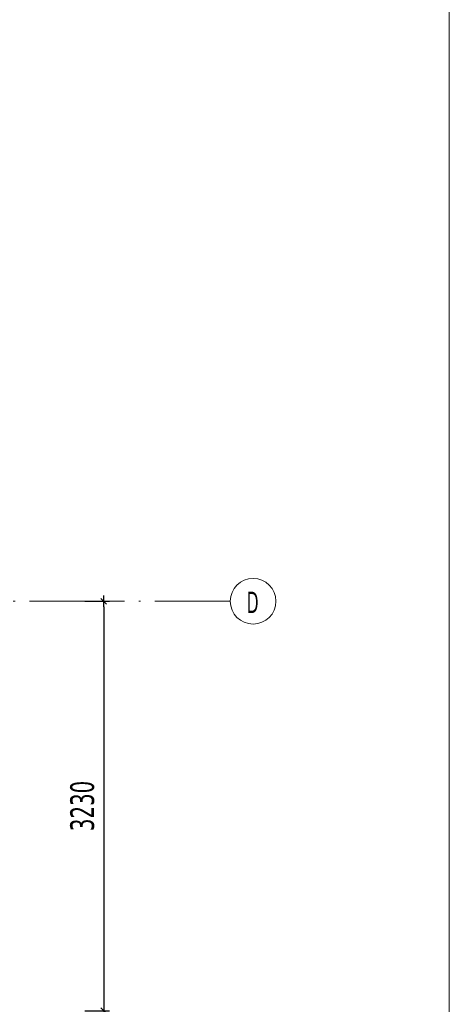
# Model space of a CAD drawing. Header units: millimetres. Extents: x 0 to 1517, y -116 to 725.
# Tile 88 of 256: x 902 to 947, y -4 to 99. Entities that reach past the tile are written whole.
import ezdxf

# ---------------------------------------------------------------- set-up
doc = ezdxf.new("R2010")
doc.units = ezdxf.units.MM
doc.linetypes.add('CADWORK_5', pattern=[13.2, 10, -1.5, 0.2, -1.5])
doc.layers.add('Ech.1_75', color=7, linetype='Continuous')
doc.styles.add('tahoma-', font='txt', dxfattribs={"height": 1})
doc.styles.add('tahoma-z-r', font='txt', dxfattribs={"width": 0.704918})
doc.dimstyles.new('ISO-25', dxfattribs={"dimtxt": 2.5, "dimasz": 2.5, "dimexe": 1.25, "dimexo": 0.625, "dimtad": 1, "dimtxsty": 'Standard', "dimcen": 2.5, "dimadec": 0, "dimazin": 0, "dimtfac": 1, "dimtmove": 0, "dimatfit": 3, "dimfxl": 1, "dimarcsym": 0})

# ---------------------------------------------------------------- blocks, each defined once
blk = doc.blocks.new('cw-dimension-symbol2')
at = {"color": 0, "linetype": 'Continuous', "lineweight": -2}
for p, q in [((-1, 0), (1, 0)), ((-0.5, -0.5), (0.5, 0.5))]:
    blk.add_line(p, q, dxfattribs=at)
blk = doc.blocks.new('*D198')
at = {"layer": 'Defpoints', "color": 0}
for p in [(908.67, 38.32), (908.67, -4.72), (910.67, -4.72)]:
    blk.add_point(p, dxfattribs=at)
at = {"layer": 'Ech.1_75', "color": 0, "linetype": 'Continuous', "lineweight": -2}
for p, q in [((908.67, 38.32), (911.27, 38.32)), ((910.67, 37.72), (910.67, -4.12)), ((908.67, -4.72), (911.27, -4.72))]:
    blk.add_line(p, q, dxfattribs=at)
at = {"layer": 'Ech.1_75', "color": 0, "lineweight": -2, "xscale": 0.6000000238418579, "yscale": 0.6000000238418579, "zscale": 0.6000000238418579}
for p, rotation in [((910.67, 38.32), 90), ((910.67, -4.72), 270)]:
    blk.add_blockref('cw-dimension-symbol2', p, dxfattribs=dict(at, rotation=rotation))
at = {"layer": 'Ech.1_75', "color": 7, "linetype": 'Continuous', "lineweight": 5, "insert": (908.42, 16.8), "char_height": 2.5, "attachment_point": 5, "rotation": 90, "style": 'tahoma-z-r'}
blk.add_mtext('3230', dxfattribs=at)

msp = doc.modelspace()

# ---------------------------------------------------------------- linework, layer by layer
at = {"layer": 'Ech.1_75', "color": 7, "linetype": 'Continuous', "lineweight": 5}
msp.add_lwpolyline([(644.722, 239.316), (644.722, -108.036), (947.01, -108.036), (947.01, 239.316), (644.722, 239.316)], close=True, dxfattribs=at)

# ---------------------------------------------------------------- dimensions: what is measured, and where the dimension line sits
dim = msp.add_linear_dim(base=(910.673, -4.724), p1=(908.673, 38.322), p2=(908.673, -4.724), angle=270, text='3230', dimstyle='ISO-25', override={"dimtxt": 2.5, "dimasz": 0.6, "dimexe": 0.6, "dimexo": 0, "dimgap": 0, "dimdec": 0, "dimlfac": 1, "dimtxsty": 'tahoma-z-r', "dimblk": 'cw-dimension-symbol2', "dimclrt": 7, "dimtmove": 2}, dxfattribs=at)
dim.commit()
dim.dimension.update_dxf_attribs({"geometry": '*D198', "text_midpoint": (908.423, 16.799), "dimtype": 161, "text_rotation": 90})

# ---------------------------------------------------------------- next in the draw order: texts
at = {"layer": 'Ech.1_75', "color": 7, "linetype": 'Continuous', "insert": (867.808, 0.37), "char_height": 2.5, "attachment_point": 1, "style": 'tahoma-', "bg_fill": 3, "box_fill_scale": 1.15, "bg_fill_color": 256, "bg_fill_true_color": 13158600, "bg_fill_transparency": 33554687}
msp.add_mtext('\\A1;\\fTahoma|b0|i0;\\W0.600000;\\H2.376300;Treilli de stabilité 120x120', dxfattribs=at)

# ---------------------------------------------------------------- next in the draw order: wipeouts: each hides what was drawn before it
at = {"linetype": 'Continuous'}
msp.add_wipeout([(926.377, 35.922), (926.392, 35.922), (926.407, 35.922), (926.422, 35.922), (926.437, 35.923), (926.452, 35.923), (926.467, 35.923), (926.483, 35.924), (926.498, 35.925), (926.513, 35.926), (926.528, 35.927), (926.543, 35.928), (926.558, 35.929), (926.573, 35.93), (926.588, 35.931), (926.603, 35.932), (926.618, 35.934), (926.633, 35.935), (926.648, 35.937), (926.663, 35.939), (926.678, 35.941), (926.693, 35.943), (926.708, 35.945), (926.723, 35.947), (926.738, 35.949), (926.752, 35.951), (926.767, 35.954), (926.782, 35.956), (926.797, 35.959), (926.812, 35.962), (926.827, 35.964), (926.842, 35.967), (926.856, 35.97), (926.871, 35.973), (926.886, 35.976), (926.901, 35.98), (926.915, 35.983), (926.93, 35.986), (926.945, 35.99), (926.959, 35.993), (926.974, 35.997), (926.988, 36.001), (927.003, 36.005), (927.018, 36.009), (927.032, 36.013), (927.047, 36.017), (927.061, 36.021), (927.075, 36.026), (927.09, 36.03), (927.104, 36.035), (927.119, 36.039), (927.133, 36.044), (927.147, 36.049), (927.162, 36.054), (927.176, 36.059), (927.19, 36.064), (927.204, 36.069), (927.218, 36.074), (927.232, 36.079), (927.246, 36.085), (927.26, 36.09), (927.275, 36.096), (927.288, 36.102), (927.302, 36.107), (927.316, 36.113), (927.33, 36.119), (927.344, 36.125), (927.358, 36.131), (927.372, 36.138), (927.385, 36.144), (927.399, 36.15), (927.412, 36.157), (927.426, 36.163), (927.44, 36.17), (927.453, 36.177), (927.467, 36.183), (927.48, 36.19), (927.493, 36.197), (927.507, 36.204), (927.52, 36.211), (927.533, 36.219), (927.546, 36.226), (927.56, 36.233), (927.573, 36.241), (927.586, 36.248), (927.599, 36.256), (927.612, 36.264), (927.625, 36.272), (927.637, 36.279), (927.65, 36.287), (927.663, 36.295), (927.676, 36.304), (927.688, 36.312), (927.701, 36.32), (927.714, 36.328), (927.726, 36.337), (927.738, 36.345), (927.751, 36.354), (927.763, 36.363), (927.775, 36.371), (927.788, 36.38), (927.8, 36.389), (927.812, 36.398), (927.824, 36.407), (927.836, 36.416), (927.848, 36.425), (927.86, 36.435), (927.872, 36.444), (927.883, 36.453), (927.895, 36.463), (927.907, 36.473), (927.918, 36.482), (927.93, 36.492), (927.941, 36.502), (927.953, 36.512), (927.964, 36.522), (927.975, 36.532), (927.987, 36.542), (927.998, 36.552), (928.009, 36.562), (928.02, 36.572), (928.031, 36.583), (928.042, 36.593), (928.053, 36.604), (928.063, 36.614), (928.074, 36.625), (928.085, 36.635), (928.095, 36.646), (928.106, 36.657), (928.116, 36.668), (928.127, 36.679), (928.137, 36.69), (928.147, 36.701), (928.157, 36.712), (928.167, 36.723), (928.177, 36.735), (928.187, 36.746), (928.197, 36.757), (928.207, 36.769), (928.217, 36.78), (928.226, 36.792), (928.236, 36.804), (928.245, 36.815), (928.255, 36.827), (928.264, 36.839), (928.273, 36.851), (928.283, 36.863), (928.292, 36.875), (928.301, 36.887), (928.31, 36.899), (928.319, 36.911), (928.327, 36.923), (928.336, 36.936), (928.345, 36.948), (928.353, 36.96), (928.362, 36.973), (928.37, 36.985), (928.379, 36.998), (928.387, 37.01), (928.395, 37.023), (928.403, 37.036), (928.411, 37.049), (928.419, 37.061), (928.427, 37.074), (928.435, 37.087), (928.443, 37.1), (928.45, 37.113), (928.458, 37.126), (928.465, 37.139), (928.473, 37.152), (928.48, 37.166), (928.487, 37.179), (928.494, 37.192), (928.502, 37.205), (928.509, 37.219), (928.515, 37.232), (928.522, 37.246), (928.529, 37.259), (928.536, 37.273), (928.542, 37.286), (928.549, 37.3), (928.555, 37.314), (928.561, 37.327), (928.567, 37.341), (928.574, 37.355), (928.58, 37.369), (928.586, 37.382), (928.591, 37.396), (928.597, 37.41), (928.603, 37.424), (928.608, 37.438), (928.614, 37.452), (928.619, 37.466), (928.625, 37.48), (928.63, 37.495), (928.635, 37.509), (928.64, 37.523), (928.645, 37.537), (928.65, 37.552), (928.655, 37.566), (928.66, 37.58), (928.664, 37.594), (928.669, 37.609), (928.673, 37.623), (928.677, 37.638), (928.682, 37.652), (928.686, 37.667), (928.69, 37.681), (928.694, 37.696), (928.698, 37.71), (928.702, 37.725), (928.705, 37.74), (928.709, 37.754), (928.712, 37.769), (928.716, 37.784), (928.719, 37.798), (928.722, 37.813), (928.726, 37.828), (928.729, 37.842), (928.732, 37.857), (928.734, 37.872), (928.737, 37.887), (928.74, 37.902), (928.743, 37.917), (928.745, 37.931), (928.747, 37.946), (928.75, 37.961), (928.752, 37.976), (928.754, 37.991), (928.756, 38.006), (928.758, 38.021), (928.76, 38.036), (928.762, 38.051), (928.763, 38.066), (928.765, 38.081), (928.766, 38.096), (928.768, 38.111), (928.769, 38.126), (928.77, 38.141), (928.771, 38.156), (928.772, 38.171), (928.773, 38.186), (928.774, 38.201), (928.775, 38.216), (928.775, 38.231), (928.776, 38.246), (928.776, 38.261), (928.777, 38.277), (928.777, 38.292), (928.777, 38.307), (928.777, 38.322), (928.777, 38.337), (928.777, 38.352), (928.777, 38.367), (928.776, 38.382), (928.776, 38.397), (928.775, 38.412), (928.775, 38.427), (928.774, 38.442), (928.773, 38.457), (928.772, 38.472), (928.771, 38.488), (928.77, 38.503), (928.769, 38.518), (928.768, 38.533), (928.766, 38.548), (928.765, 38.563), (928.763, 38.578), (928.762, 38.593), (928.76, 38.608), (928.758, 38.623), (928.756, 38.638), (928.754, 38.652), (928.752, 38.667), (928.75, 38.682), (928.747, 38.697), (928.745, 38.712), (928.743, 38.727), (928.74, 38.742), (928.737, 38.757), (928.734, 38.771), (928.732, 38.786), (928.729, 38.801), (928.726, 38.816), (928.722, 38.831), (928.719, 38.845), (928.716, 38.86), (928.712, 38.875), (928.709, 38.889), (928.705, 38.904), (928.702, 38.919), (928.698, 38.933), (928.694, 38.948), (928.69, 38.962), (928.686, 38.977), (928.682, 38.991), (928.677, 39.006), (928.673, 39.02), (928.669, 39.035), (928.664, 39.049), (928.66, 39.063), (928.655, 39.078), (928.65, 39.092), (928.645, 39.106), (928.64, 39.121), (928.635, 39.135), (928.63, 39.149), (928.625, 39.163), (928.619, 39.177), (928.614, 39.191), (928.608, 39.205), (928.603, 39.219), (928.597, 39.233), (928.591, 39.247), (928.586, 39.261), (928.58, 39.275), (928.574, 39.289), (928.567, 39.303), (928.561, 39.316), (928.555, 39.33), (928.549, 39.344), (928.542, 39.357), (928.536, 39.371), (928.529, 39.384), (928.522, 39.398), (928.515, 39.411), (928.509, 39.425), (928.502, 39.438), (928.494, 39.451), (928.487, 39.465), (928.48, 39.478), (928.473, 39.491), (928.465, 39.504), (928.458, 39.517), (928.45, 39.53), (928.443, 39.543), (928.435, 39.556), (928.427, 39.569), (928.419, 39.582), (928.411, 39.595), (928.403, 39.608), (928.395, 39.62), (928.387, 39.633), (928.379, 39.646), (928.37, 39.658), (928.362, 39.671), (928.353, 39.683), (928.345, 39.696), (928.336, 39.708), (928.327, 39.72), (928.319, 39.732), (928.31, 39.745), (928.301, 39.757), (928.292, 39.769), (928.283, 39.781), (928.273, 39.793), (928.264, 39.805), (928.255, 39.816), (928.245, 39.828), (928.236, 39.84), (928.226, 39.852), (928.217, 39.863), (928.207, 39.875), (928.197, 39.886), (928.187, 39.898), (928.177, 39.909), (928.167, 39.92), (928.157, 39.931), (928.147, 39.943), (928.137, 39.954), (928.127, 39.965), (928.116, 39.976), (928.106, 39.987), (928.095, 39.997), (928.085, 40.008), (928.074, 40.019), (928.063, 40.029), (928.053, 40.04), (928.042, 40.051), (928.031, 40.061), (928.02, 40.071), (928.009, 40.082), (927.998, 40.092), (927.987, 40.102), (927.975, 40.112), (927.964, 40.122), (927.953, 40.132), (927.941, 40.142), (927.93, 40.152), (927.918, 40.161), (927.907, 40.171), (927.895, 40.181), (927.883, 40.19), (927.872, 40.2), (927.86, 40.209), (927.848, 40.218), (927.836, 40.227), (927.824, 40.236), (927.812, 40.246), (927.8, 40.255), (927.788, 40.263), (927.775, 40.272), (927.763, 40.281), (927.751, 40.29), (927.738, 40.298), (927.726, 40.307), (927.714, 40.315), (927.701, 40.324), (927.688, 40.332), (927.676, 40.34), (927.663, 40.348), (927.65, 40.356), (927.637, 40.364), (927.625, 40.372), (927.612, 40.38), (927.599, 40.388), (927.586, 40.395), (927.573, 40.403), (927.56, 40.41), (927.546, 40.418), (927.533, 40.425), (927.52, 40.432), (927.507, 40.439), (927.493, 40.446), (927.48, 40.453), (927.467, 40.46), (927.453, 40.467), (927.44, 40.474), (927.426, 40.48), (927.412, 40.487), (927.399, 40.493), (927.385, 40.5), (927.372, 40.506), (927.358, 40.512), (927.344, 40.518), (927.33, 40.524), (927.316, 40.53), (927.302, 40.536), (927.288, 40.542), (927.275, 40.548), (927.26, 40.553), (927.246, 40.559), (927.232, 40.564), (927.218, 40.569), (927.204, 40.575), (927.19, 40.58), (927.176, 40.585), (927.162, 40.59), (927.147, 40.595), (927.133, 40.6), (927.119, 40.604), (927.104, 40.609), (927.09, 40.613), (927.075, 40.618), (927.061, 40.622), (927.047, 40.626), (927.032, 40.631), (927.018, 40.635), (927.003, 40.639), (926.988, 40.643), (926.974, 40.646), (926.959, 40.65), (926.945, 40.654), (926.93, 40.657), (926.915, 40.661), (926.901, 40.664), (926.886, 40.667), (926.871, 40.67), (926.856, 40.673), (926.842, 40.676), (926.827, 40.679), (926.812, 40.682), (926.797, 40.685), (926.782, 40.687), (926.767, 40.69), (926.752, 40.692), (926.738, 40.695), (926.723, 40.697), (926.708, 40.699), (926.693, 40.701), (926.678, 40.703), (926.663, 40.705), (926.648, 40.706), (926.633, 40.708), (926.618, 40.71), (926.603, 40.711), (926.588, 40.712), (926.573, 40.714), (926.558, 40.715), (926.543, 40.716), (926.528, 40.717), (926.513, 40.718), (926.498, 40.719), (926.483, 40.719), (926.467, 40.72), (926.452, 40.721), (926.437, 40.721), (926.422, 40.721), (926.407, 40.722), (926.392, 40.722), (926.377, 40.722), (926.362, 40.722), (926.347, 40.722), (926.332, 40.721), (926.317, 40.721), (926.302, 40.721), (926.287, 40.72), (926.271, 40.719), (926.256, 40.719), (926.241, 40.718), (926.226, 40.717), (926.211, 40.716), (926.196, 40.715), (926.181, 40.714), (926.166, 40.712), (926.151, 40.711), (926.136, 40.71), (926.121, 40.708), (926.106, 40.706), (926.091, 40.705), (926.076, 40.703), (926.061, 40.701), (926.046, 40.699), (926.031, 40.697), (926.016, 40.695), (926.002, 40.692), (925.987, 40.69), (925.972, 40.687), (925.957, 40.685), (925.942, 40.682), (925.927, 40.679), (925.912, 40.676), (925.898, 40.673), (925.883, 40.67), (925.868, 40.667), (925.853, 40.664), (925.839, 40.661), (925.824, 40.657), (925.809, 40.654), (925.795, 40.65), (925.78, 40.646), (925.766, 40.643), (925.751, 40.639), (925.736, 40.635), (925.722, 40.631), (925.707, 40.626), (925.693, 40.622), (925.679, 40.618), (925.664, 40.613), (925.65, 40.609), (925.635, 40.604), (925.621, 40.6), (925.607, 40.595), (925.592, 40.59), (925.578, 40.585), (925.564, 40.58), (925.55, 40.575), (925.536, 40.569), (925.522, 40.564), (925.508, 40.559), (925.494, 40.553), (925.479, 40.548), (925.466, 40.542), (925.452, 40.536), (925.438, 40.53), (925.424, 40.524), (925.41, 40.518), (925.396, 40.512), (925.382, 40.506), (925.369, 40.5), (925.355, 40.493), (925.342, 40.487), (925.328, 40.48), (925.314, 40.474), (925.301, 40.467), (925.287, 40.46), (925.274, 40.453), (925.261, 40.446), (925.247, 40.439), (925.234, 40.432), (925.221, 40.425), (925.208, 40.418), (925.194, 40.41), (925.181, 40.403), (925.168, 40.395), (925.155, 40.388), (925.142, 40.38), (925.129, 40.372), (925.117, 40.364), (925.104, 40.356), (925.091, 40.348), (925.078, 40.34), (925.066, 40.332), (925.053, 40.324), (925.04, 40.315), (925.028, 40.307), (925.016, 40.298), (925.003, 40.29), (924.991, 40.281), (924.979, 40.272), (924.966, 40.263), (924.954, 40.255), (924.942, 40.246), (924.93, 40.236), (924.918, 40.227), (924.906, 40.218), (924.894, 40.209), (924.882, 40.2), (924.871, 40.19), (924.859, 40.181), (924.847, 40.171), (924.836, 40.161), (924.824, 40.152), (924.813, 40.142), (924.801, 40.132), (924.79, 40.122), (924.779, 40.112), (924.767, 40.102), (924.756, 40.092), (924.745, 40.082), (924.734, 40.071), (924.723, 40.061), (924.712, 40.051), (924.701, 40.04), (924.691, 40.029), (924.68, 40.019), (924.669, 40.008), (924.659, 39.997), (924.648, 39.987), (924.638, 39.976), (924.627, 39.965), (924.617, 39.954), (924.607, 39.943), (924.597, 39.931), (924.587, 39.92), (924.577, 39.909), (924.567, 39.898), (924.557, 39.886), (924.547, 39.875), (924.537, 39.863), (924.528, 39.852), (924.518, 39.84), (924.509, 39.828), (924.499, 39.816), (924.49, 39.805), (924.481, 39.793), (924.471, 39.781), (924.462, 39.769), (924.453, 39.757), (924.444, 39.745), (924.435, 39.732), (924.427, 39.72), (924.418, 39.708), (924.409, 39.696), (924.401, 39.683), (924.392, 39.671), (924.384, 39.658), (924.375, 39.646), (924.367, 39.633), (924.359, 39.62), (924.351, 39.608), (924.343, 39.595), (924.335, 39.582), (924.327, 39.569), (924.319, 39.556), (924.311, 39.543), (924.304, 39.53), (924.296, 39.517), (924.289, 39.504), (924.281, 39.491), (924.274, 39.478), (924.267, 39.465), (924.26, 39.451), (924.252, 39.438), (924.245, 39.425), (924.239, 39.411), (924.232, 39.398), (924.225, 39.384), (924.218, 39.371), (924.212, 39.357), (924.205, 39.344), (924.199, 39.33), (924.193, 39.316), (924.187, 39.303), (924.18, 39.289), (924.174, 39.275), (924.168, 39.261), (924.163, 39.247), (924.157, 39.233), (924.151, 39.219), (924.146, 39.205), (924.14, 39.191), (924.135, 39.177), (924.129, 39.163), (924.124, 39.149), (924.119, 39.135), (924.114, 39.121), (924.109, 39.106), (924.104, 39.092), (924.099, 39.078), (924.094, 39.063), (924.09, 39.049), (924.085, 39.035), (924.081, 39.02), (924.077, 39.006), (924.072, 38.991), (924.068, 38.977), (924.064, 38.962), (924.06, 38.948), (924.056, 38.933), (924.052, 38.919), (924.049, 38.904), (924.045, 38.889), (924.042, 38.875), (924.038, 38.86), (924.035, 38.845), (924.032, 38.831), (924.028, 38.816), (924.025, 38.801), (924.022, 38.786), (924.02, 38.771), (924.017, 38.757), (924.014, 38.742), (924.011, 38.727), (924.009, 38.712), (924.007, 38.697), (924.004, 38.682), (924.002, 38.667), (924, 38.652), (923.998, 38.638), (923.996, 38.623), (923.994, 38.608), (923.992, 38.593), (923.991, 38.578), (923.989, 38.563), (923.988, 38.548), (923.986, 38.533), (923.985, 38.518), (923.984, 38.503), (923.983, 38.488), (923.982, 38.472), (923.981, 38.457), (923.98, 38.442), (923.979, 38.427), (923.979, 38.412), (923.978, 38.397), (923.978, 38.382), (923.977, 38.367), (923.977, 38.352), (923.977, 38.337), (923.977, 38.322), (923.977, 38.307), (923.977, 38.292), (923.977, 38.277), (923.978, 38.261), (923.978, 38.246), (923.979, 38.231), (923.979, 38.216), (923.98, 38.201), (923.981, 38.186), (923.982, 38.171), (923.983, 38.156), (923.984, 38.141), (923.985, 38.126), (923.986, 38.111), (923.988, 38.096), (923.989, 38.081), (923.991, 38.066), (923.992, 38.051), (923.994, 38.036), (923.996, 38.021), (923.998, 38.006), (924, 37.991), (924.002, 37.976), (924.004, 37.961), (924.007, 37.946), (924.009, 37.931), (924.011, 37.917), (924.014, 37.902), (924.017, 37.887), (924.02, 37.872), (924.022, 37.857), (924.025, 37.842), (924.028, 37.828), (924.032, 37.813), (924.035, 37.798), (924.038, 37.784), (924.042, 37.769), (924.045, 37.754), (924.049, 37.74), (924.052, 37.725), (924.056, 37.71), (924.06, 37.696), (924.064, 37.681), (924.068, 37.667), (924.072, 37.652), (924.077, 37.638), (924.081, 37.623), (924.085, 37.609), (924.09, 37.594), (924.094, 37.58), (924.099, 37.566), (924.104, 37.552), (924.109, 37.537), (924.114, 37.523), (924.119, 37.509), (924.124, 37.495), (924.129, 37.48), (924.135, 37.466), (924.14, 37.452), (924.146, 37.438), (924.151, 37.424), (924.157, 37.41), (924.163, 37.396), (924.168, 37.382), (924.174, 37.369), (924.18, 37.355), (924.187, 37.341), (924.193, 37.327), (924.199, 37.314), (924.205, 37.3), (924.212, 37.286), (924.218, 37.273), (924.225, 37.259), (924.232, 37.246), (924.239, 37.232), (924.245, 37.219), (924.252, 37.205), (924.26, 37.192), (924.267, 37.179), (924.274, 37.166), (924.281, 37.152), (924.289, 37.139), (924.296, 37.126), (924.304, 37.113), (924.311, 37.1), (924.319, 37.087), (924.327, 37.074), (924.335, 37.061), (924.343, 37.049), (924.351, 37.036), (924.359, 37.023), (924.367, 37.01), (924.375, 36.998), (924.384, 36.985), (924.392, 36.973), (924.401, 36.96), (924.409, 36.948), (924.418, 36.936), (924.427, 36.923), (924.435, 36.911), (924.444, 36.899), (924.453, 36.887), (924.462, 36.875), (924.471, 36.863), (924.481, 36.851), (924.49, 36.839), (924.499, 36.827), (924.509, 36.815), (924.518, 36.804), (924.528, 36.792), (924.537, 36.78), (924.547, 36.769), (924.557, 36.757), (924.567, 36.746), (924.577, 36.735), (924.587, 36.723), (924.597, 36.712), (924.607, 36.701), (924.617, 36.69), (924.627, 36.679), (924.638, 36.668), (924.648, 36.657), (924.659, 36.646), (924.669, 36.635), (924.68, 36.625), (924.691, 36.614), (924.701, 36.604), (924.712, 36.593), (924.723, 36.583), (924.734, 36.572), (924.745, 36.562), (924.756, 36.552), (924.767, 36.542), (924.779, 36.532), (924.79, 36.522), (924.801, 36.512), (924.813, 36.502), (924.824, 36.492), (924.836, 36.482), (924.847, 36.473), (924.859, 36.463), (924.871, 36.453), (924.882, 36.444), (924.894, 36.435), (924.906, 36.425), (924.918, 36.416), (924.93, 36.407), (924.942, 36.398), (924.954, 36.389), (924.966, 36.38), (924.979, 36.371), (924.991, 36.363), (925.003, 36.354), (925.016, 36.345), (925.028, 36.337), (925.04, 36.328), (925.053, 36.32), (925.066, 36.312), (925.078, 36.304), (925.091, 36.295), (925.104, 36.287), (925.117, 36.279), (925.129, 36.272), (925.142, 36.264), (925.155, 36.256), (925.168, 36.248), (925.181, 36.241), (925.194, 36.233), (925.208, 36.226), (925.221, 36.219), (925.234, 36.211), (925.247, 36.204), (925.261, 36.197), (925.274, 36.19), (925.287, 36.183), (925.301, 36.177), (925.314, 36.17), (925.328, 36.163), (925.342, 36.157), (925.355, 36.15), (925.369, 36.144), (925.382, 36.138), (925.396, 36.131), (925.41, 36.125), (925.424, 36.119), (925.438, 36.113), (925.452, 36.107), (925.466, 36.102), (925.479, 36.096), (925.494, 36.09), (925.508, 36.085), (925.522, 36.079), (925.536, 36.074), (925.55, 36.069), (925.564, 36.064), (925.578, 36.059), (925.592, 36.054), (925.607, 36.049), (925.621, 36.044), (925.635, 36.039), (925.65, 36.035), (925.664, 36.03), (925.679, 36.026), (925.693, 36.021), (925.707, 36.017), (925.722, 36.013), (925.736, 36.009), (925.751, 36.005), (925.766, 36.001), (925.78, 35.997), (925.795, 35.993), (925.809, 35.99), (925.824, 35.986), (925.839, 35.983), (925.853, 35.98), (925.868, 35.976), (925.883, 35.973), (925.898, 35.97), (925.912, 35.967), (925.927, 35.964), (925.942, 35.962), (925.957, 35.959), (925.972, 35.956), (925.987, 35.954), (926.002, 35.951), (926.016, 35.949), (926.031, 35.947), (926.046, 35.945), (926.061, 35.943), (926.076, 35.941), (926.091, 35.939), (926.106, 35.937), (926.121, 35.935), (926.136, 35.934), (926.151, 35.932), (926.166, 35.931), (926.181, 35.93), (926.196, 35.929), (926.211, 35.928), (926.226, 35.927), (926.241, 35.926), (926.256, 35.925), (926.271, 35.924), (926.287, 35.923), (926.302, 35.923), (926.317, 35.923), (926.332, 35.922), (926.347, 35.922), (926.362, 35.922)], dxfattribs=at).dxf.layer = 'Ech.1_75'

# ---------------------------------------------------------------- next in the draw order: linework, layer by layer
at = {"layer": 'Ech.1_75', "color": 7, "linetype": 'Continuous', "lineweight": 5, "flags": 128}
msp.add_lwpolyline([(926.377, 35.922, 1), (926.377, 40.722, 1), (926.377, 35.922)], format="xyb", close=True, dxfattribs=at)
at = {"layer": 'Ech.1_75', "color": 7, "linetype": 'CADWORK_5', "lineweight": 5}
msp.add_lwpolyline([(665.249, 38.322), (923.977, 38.322)], dxfattribs=at)

# ---------------------------------------------------------------- next in the draw order: texts
at = {"layer": 'Ech.1_75', "color": 7, "linetype": 'Continuous', "style": 'tahoma-', "width": 0.6}
msp.add_text('D', height=2.265, dxfattribs=at).set_placement((925.71, 37.072))

doc.saveas('drawing.dxf')
